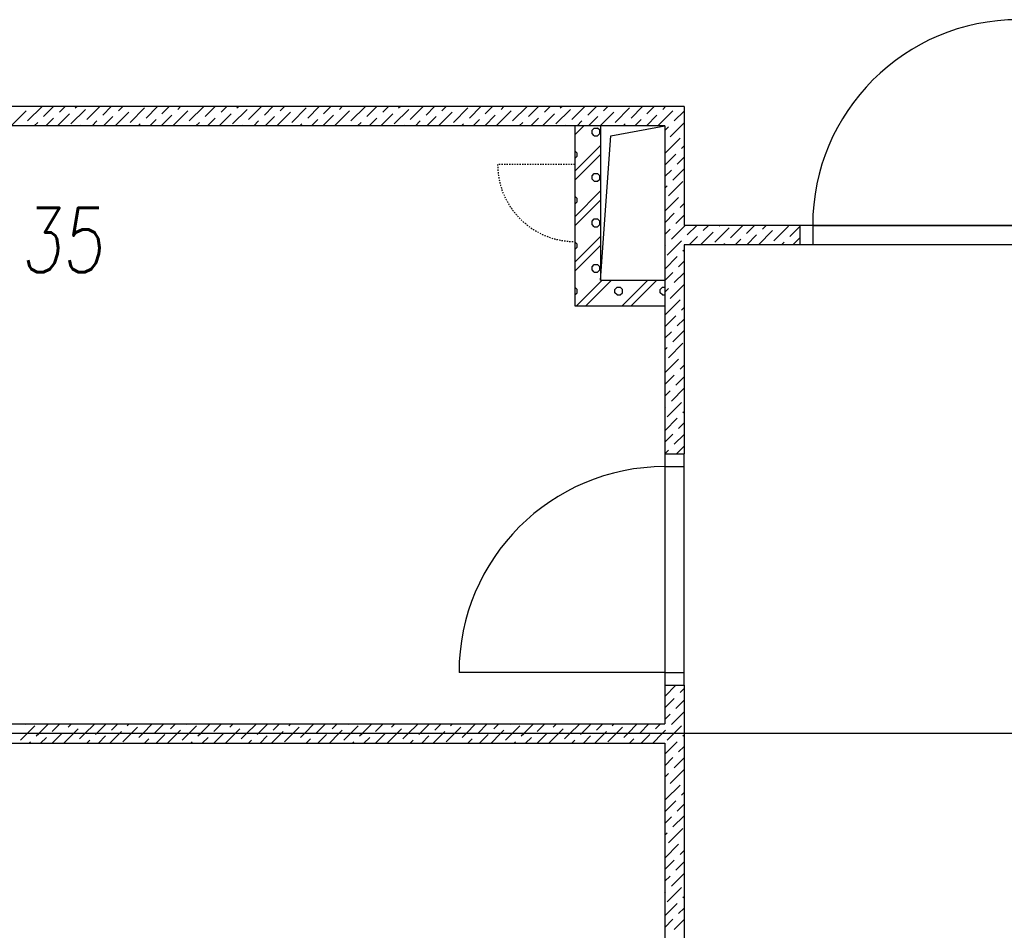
# Model space of a CAD drawing. Header units: millimetres. Extents: x 373037 to 682063, y 76092 to 274210.
# Tile 182 of 256: x 657606 to 661434, y 265467 to 269007. Entities that reach past the tile are written whole.
import ezdxf

# ---------------------------------------------------------------- set-up
doc = ezdxf.new("R2010")
doc.units = ezdxf.units.MM
doc.header["$LTSCALE"] = 100
doc.linetypes.add('ČERCHOVANÁ', pattern=[25.4, 12.7, -6.35, 0, -6.35])
doc.linetypes.add('ČÁRKOVANÁ01-01', pattern=[2, 1, -1])
doc.layers.add('PUDORYS', color=253, linetype='CONTINUOUS')
doc.styles.add('CS-ROMANS', font='romans.shx', dxfattribs={"width": 0.75, "oblique": 5})

msp = doc.modelspace()

# ---------------------------------------------------------------- linework, layer by layer
at = {"layer": 'PUDORYS', "color": 252, "true_color": 0x939598}
for p, q in [((660189.1, 268669.7), (655276.6, 268669.7)), ((660189.1, 268669.7), (660189.1, 268207.2)), ((660114.1, 268594.7), (655276.6, 268594.7)), ((659764.1, 268594.7), (659764.1, 267894.7)), ((659864.1, 268594.7), (659864.1, 267994.7)), ((659904.2, 268555.1), (660114.1, 268594.7)), ((660114.1, 268594.7), (660114.1, 267319.7)), ((659864.1, 267994.7), (659904.2, 268555.1)), ((661989.1, 268207.2), (660389.1, 268207.2)), ((660639.1, 268207.2), (660639.1, 268132.2)), ((660689.1, 268207.2), (661489.1, 268207.2)), ((660689.1, 268207.2), (660689.1, 268132.2)), ((660189.1, 268132.2), (660189.1, 267319.7)), ((661989.1, 268132.2), (660189.1, 268132.2)), ((661489.1, 268132.2), (660689.1, 268132.2)), ((659864.1, 267994.7), (660114.1, 267994.7)), ((659764.1, 267894.7), (660114.1, 267894.7)), ((660114.1, 267319.7), (660114.1, 266419.7)), ((660114.1, 267319.7), (660189.1, 267319.7)), ((660189.1, 266419.7), (660189.1, 267319.7)), ((660114.1, 267269.7), (660189.1, 267269.7)), ((660114.1, 266469.7), (659314.1, 266469.7)), ((660114.1, 266469.7), (660189.1, 266469.7)), ((660114.1, 266419.7), (660189.1, 266419.7)), ((660114.1, 266419.7), (660114.1, 266269.7)), ((660189.1, 266419.7), (660189.1, 256444.7)), ((655976.6, 266269.7), (660114.1, 266269.7)), ((655976.6, 266194.7), (660114.1, 266194.7)), ((660114.1, 266194.7), (660114.1, 261469.7))]:
    msp.add_line(p, q, dxfattribs=at)
at = {"layer": 'PUDORYS', "color": 252, "linetype": 'Continuous', "ltscale": 5, "true_color": 0x939598}
for p, q in [((657574.9, 268596.8), (657631, 268653)), ((657636.6, 268613.7), (657692.6, 268669.7)), ((657698.4, 268630.5), (657737.5, 268669.7)), ((657752.3, 268594.7), (657799.4, 268641.7)), ((657760.1, 268647.3), (657782.4, 268669.7)), ((657805, 268602.4), (657861.1, 268658.6)), ((657821.8, 268664.2), (657827.3, 268669.7)), ((657866.7, 268619.3), (657917.1, 268669.7)), ((657928.5, 268636.1), (657962, 268669.7)), ((657976.8, 268594.7), (658029.5, 268647.3)), ((657990.2, 268653), (658006.9, 268669.7)), ((658035.1, 268608.1), (658091.2, 268664.2)), ((658096.9, 268624.9), (658141.6, 268669.7)), ((658158.6, 268641.7), (658186.5, 268669.7)), ((658203.5, 268596.8), (658259.6, 268653)), ((658220.3, 268658.6), (658231.4, 268669.7)), ((658265.2, 268613.7), (658321.2, 268669.7)), ((658327, 268630.5), (658366.1, 268669.7)), ((658380.9, 268594.7), (658428, 268641.7)), ((658388.7, 268647.3), (658411, 268669.7)), ((658433.6, 268602.4), (658489.7, 268658.6)), ((658450.5, 268664.2), (658455.9, 268669.7)), ((658495.4, 268619.3), (658545.7, 268669.7)), ((658557.1, 268636.1), (658590.6, 268669.7)), ((658605.4, 268594.7), (658658.1, 268647.3)), ((658618.8, 268653), (658635.5, 268669.7)), ((658663.7, 268608.1), (658719.9, 268664.2)), ((658725.5, 268624.9), (658770.2, 268669.7)), ((658787.2, 268641.7), (658815.1, 268669.7)), ((658832.1, 268596.8), (658888.2, 268653)), ((658849, 268658.6), (658860, 268669.7)), ((658893.9, 268613.7), (658949.8, 268669.7)), ((658955.6, 268630.5), (658994.7, 268669.7)), ((659009.5, 268594.7), (659056.6, 268641.7)), ((659017.3, 268647.3), (659039.6, 268669.7)), ((659062.2, 268602.4), (659118.4, 268658.6)), ((659079.1, 268664.2), (659084.5, 268669.7)), ((659124, 268619.3), (659174.3, 268669.7)), ((659185.7, 268636.1), (659219.2, 268669.7)), ((659234, 268594.7), (659286.7, 268647.3)), ((659247.5, 268653), (659264.1, 268669.7)), ((659292.4, 268608.1), (659348.5, 268664.2)), ((659354.1, 268624.9), (659398.9, 268669.7)), ((659415.8, 268641.7), (659443.8, 268669.7)), ((659460.7, 268596.8), (659516.9, 268653)), ((659477.6, 268658.6), (659488.7, 268669.7)), ((659522.5, 268613.7), (659578.5, 268669.7)), ((659584.2, 268630.5), (659623.4, 268669.7)), ((659638.2, 268594.7), (659685.2, 268641.7)), ((659645.9, 268647.3), (659668.3, 268669.7)), ((659690.9, 268602.4), (659747, 268658.6)), ((659707.7, 268664.2), (659713.2, 268669.7)), ((659752.6, 268619.3), (659803, 268669.7)), ((659814.3, 268636.1), (659847.9, 268669.7)), ((659862.7, 268594.7), (659915.4, 268647.3)), ((659876.1, 268653), (659892.8, 268669.7)), ((659921, 268608.1), (659977.1, 268664.2)), ((659982.7, 268624.9), (660027.5, 268669.7)), ((660044.4, 268641.7), (660072.4, 268669.7)), ((660089.3, 268596.8), (660145.5, 268653)), ((660106.2, 268658.6), (660117.3, 268669.7)), ((660151.1, 268613.7), (660189.1, 268651.7)), ((657662.5, 268594.7), (657675.9, 268608.1)), ((657707.4, 268594.7), (657737.6, 268624.9)), ((657887, 268594.7), (657906, 268613.7)), ((657931.9, 268594.7), (657967.8, 268630.5)), ((658066.6, 268594.7), (658074.4, 268602.4)), ((658111.5, 268594.7), (658136.1, 268619.3)), ((658156.4, 268594.7), (658197.9, 268636.1)), ((658291.1, 268594.7), (658304.5, 268608.1)), ((658336, 268594.7), (658366.3, 268624.9)), ((658515.6, 268594.7), (658534.6, 268613.7)), ((658560.5, 268594.7), (658596.4, 268630.5)), ((658695.2, 268594.7), (658703, 268602.4)), ((658740.1, 268594.7), (658764.8, 268619.3)), ((658785, 268594.7), (658826.5, 268636.1)), ((658919.7, 268594.7), (658933.1, 268608.1)), ((658964.6, 268594.7), (658994.9, 268624.9)), ((659144.2, 268594.7), (659163.3, 268613.7)), ((659189.1, 268594.7), (659225, 268630.5)), ((659323.9, 268594.7), (659331.6, 268602.4)), ((659368.8, 268594.7), (659393.4, 268619.3)), ((659413.7, 268594.7), (659455.1, 268636.1)), ((659548.4, 268594.7), (659561.8, 268608.1)), ((659593.3, 268594.7), (659623.5, 268624.9)), ((659772.9, 268594.7), (659791.9, 268613.7)), ((659817.8, 268594.7), (659853.6, 268630.5)), ((659952.5, 268594.7), (659960.3, 268602.4)), ((659997.4, 268594.7), (660022, 268619.3)), ((660042.3, 268594.7), (660083.7, 268636.1)), ((660134.3, 268551.9), (660189.1, 268606.8)), ((657842.1, 268594.7), (657844.3, 268596.8)), ((658470.7, 268594.7), (658472.9, 268596.8)), ((659099.3, 268594.7), (659101.5, 268596.8)), ((659728, 268594.7), (659730.1, 268596.8)), ((660114.1, 268576.7), (660128.6, 268591.2)), ((660117.4, 268490.2), (660173.5, 268546.3)), ((660179.2, 268507), (660189.1, 268517)), ((660114.1, 268442), (660156.7, 268484.6)), ((660162.3, 268445.3), (660189.1, 268472.1)), ((660114.1, 268397.1), (660139.9, 268422.8)), ((660145.5, 268383.5), (660189.1, 268427.2)), ((660128.6, 268321.8), (660184.8, 268377.9)), ((660114.1, 268352.2), (660123, 268361.1)), ((660114.1, 268262.4), (660167.9, 268316.2)), ((660173.5, 268276.9), (660189.1, 268292.5)), ((660114.1, 268217.5), (660151.1, 268254.5)), ((660156.7, 268215.2), (660189.1, 268247.6)), ((660114.1, 268172.6), (660134.3, 268192.7)), ((660139.9, 268153.4), (660193.6, 268207.2)), ((660201.6, 268170.3), (660238.5, 268207.2)), ((660253.3, 268132.2), (660302.6, 268181.5)), ((660263.3, 268187.1), (660283.4, 268207.2)), ((660308.2, 268142.2), (660364.4, 268198.3)), ((660325.1, 268203.9), (660328.3, 268207.2)), ((660370, 268159), (660418.1, 268207.2)), ((660431.7, 268175.9), (660463, 268207.2)), ((660477.8, 268132.2), (660532.7, 268187.1)), ((660493.5, 268192.7), (660507.9, 268207.2)), ((660538.4, 268147.8), (660594.5, 268203.9)), ((660600.1, 268164.7), (660639.1, 268203.7)), ((660123, 268091.7), (660179.2, 268147.8)), ((660208.4, 268132.2), (660240.9, 268164.7)), ((660388, 268132.2), (660409.3, 268153.4)), ((660432.9, 268132.2), (660471, 268170.3)), ((660567.6, 268132.2), (660577.7, 268142.2)), ((660612.5, 268132.2), (660639.1, 268158.8)), ((660114.1, 268127.7), (660117.4, 268131)), ((660184.8, 268108.5), (660189.1, 268112.9)), ((660343.1, 268132.2), (660347.5, 268136.6)), ((660114.1, 268037.9), (660162.3, 268086.1)), ((660167.9, 268046.8), (660189.1, 268068)), ((660114.1, 267993), (660145.5, 268024.3)), ((660151.1, 267985.1), (660189.1, 268023.1)), ((660114.1, 267948.1), (660128.6, 267962.6)), ((660134.3, 267923.3), (660189.1, 267978.2)), ((660117.4, 267861.6), (660173.5, 267917.7)), ((660179.2, 267878.4), (660189.1, 267888.4)), ((660114.1, 267813.4), (660156.7, 267856)), ((660162.3, 267816.7), (660189.1, 267843.5)), ((660145.5, 267754.9), (660189.1, 267798.6)), ((660114.1, 267768.5), (660139.9, 267794.2)), ((660114.1, 267723.6), (660123, 267732.5)), ((660128.6, 267693.2), (660184.8, 267749.3)), ((660114.1, 267633.8), (660167.9, 267687.6)), ((660173.5, 267648.3), (660189.1, 267663.9)), ((660114.1, 267588.9), (660151.1, 267625.8)), ((660156.7, 267586.6), (660189.1, 267619)), ((660139.9, 267524.8), (660189.1, 267574.1)), ((660114.1, 267544), (660134.3, 267564.1)), ((660114.1, 267499.1), (660117.4, 267502.4)), ((660123, 267463.1), (660179.2, 267519.2)), ((660114.1, 267409.3), (660162.3, 267457.5)), ((660184.8, 267479.9), (660189.1, 267484.3)), ((660167.9, 267418.2), (660189.1, 267439.4)), ((660114.1, 267364.4), (660145.5, 267395.7)), ((660151.1, 267356.4), (660189.1, 267394.5)), ((660159.2, 267319.7), (660189.1, 267349.6)), ((660114.3, 267319.7), (660128.6, 267334)), ((660114.1, 266376.6), (660157.2, 266419.7)), ((660173.5, 266391.1), (660189.1, 266406.7)), ((660114.1, 266331.7), (660151.1, 266368.6)), ((660156.7, 266329.3), (660189.1, 266361.8)), ((660114.1, 266286.8), (660134.3, 266306.9)), ((660139.9, 266267.6), (660189.1, 266316.9)), ((657625.4, 266267.6), (657627.5, 266269.7)), ((657679.8, 266232.2), (657717.3, 266269.7)), ((657732, 266239.5), (657762.2, 266269.7)), ((657793.8, 266256.4), (657807.1, 266269.7)), ((657859.4, 266232.2), (657894.8, 266267.6)), ((657904.3, 266232.2), (657941.8, 266269.7)), ((657962.2, 266245.1), (657986.7, 266269.7)), ((658023.9, 266262), (658031.6, 266269.7)), ((658083.9, 266232.2), (658121.4, 266269.7)), ((658130.5, 266233.9), (658166.3, 266269.7)), ((658192.3, 266250.7), (658211.2, 266269.7)), ((658254, 266267.6), (658256.1, 266269.7)), ((658308.4, 266232.2), (658345.9, 266269.7)), ((658360.7, 266239.5), (658390.8, 266269.7)), ((658422.4, 266256.4), (658435.7, 266269.7)), ((658488, 266232.2), (658523.4, 266267.6)), ((658532.9, 266232.2), (658570.4, 266269.7)), ((658590.8, 266245.1), (658615.3, 266269.7)), ((658652.5, 266262), (658660.2, 266269.7)), ((658712.5, 266232.2), (658750, 266269.7)), ((658759.1, 266233.9), (658794.9, 266269.7)), ((658820.9, 266250.7), (658839.8, 266269.7)), ((658882.6, 266267.6), (658884.7, 266269.7)), ((658937, 266232.2), (658974.5, 266269.7)), ((658989.3, 266239.5), (659019.4, 266269.7)), ((659051, 266256.4), (659064.3, 266269.7)), ((659116.6, 266232.2), (659152, 266267.6)), ((659161.5, 266232.2), (659199, 266269.7)), ((659219.4, 266245.1), (659243.9, 266269.7)), ((659281.1, 266262), (659288.8, 266269.7)), ((659341.1, 266232.2), (659378.6, 266269.7)), ((659387.8, 266233.9), (659423.5, 266269.7)), ((659449.5, 266250.7), (659468.4, 266269.7)), ((659511.2, 266267.6), (659513.3, 266269.7)), ((659565.6, 266232.2), (659603.1, 266269.7)), ((659617.9, 266239.5), (659648, 266269.7)), ((659679.6, 266256.4), (659692.9, 266269.7)), ((659745.2, 266232.2), (659780.7, 266267.6)), ((659790.1, 266232.2), (659827.6, 266269.7)), ((659848, 266245.1), (659872.5, 266269.7)), ((659909.7, 266262), (659917.4, 266269.7)), ((659969.7, 266232.2), (660007.2, 266269.7)), ((660016.4, 266233.9), (660052.1, 266269.7)), ((660078.1, 266250.7), (660097, 266269.7)), ((657608.6, 266205.8), (657634.9, 266232.2)), ((657634.9, 266232.2), (657664.7, 266262)), ((657670.3, 266222.7), (657679.8, 266232.2)), ((657732.1, 266194.7), (657769.6, 266232.2)), ((657769.6, 266232.2), (657771.3, 266233.9)), ((657777, 266194.7), (657814.5, 266232.2)), ((657814.5, 266232.2), (657833.1, 266250.7)), ((657838.7, 266211.4), (657859.4, 266232.2)), ((657900.4, 266228.3), (657904.3, 266232.2)), ((657956.6, 266194.7), (657994.1, 266232.2)), ((657994.1, 266232.2), (658001.4, 266239.5)), ((658007.1, 266200.2), (658039, 266232.2)), ((658039, 266232.2), (658063.2, 266256.4)), ((658068.8, 266217.1), (658083.9, 266232.2)), ((658136.2, 266194.7), (658169.8, 266228.3)), ((658181.1, 266194.7), (658218.6, 266232.2)), ((658218.6, 266232.2), (658231.6, 266245.1)), ((658237.2, 266205.8), (658263.5, 266232.2)), ((658263.5, 266232.2), (658293.3, 266262)), ((658298.9, 266222.7), (658308.4, 266232.2)), ((658360.7, 266194.7), (658398.2, 266232.2)), ((658398.2, 266232.2), (658399.9, 266233.9)), ((658405.6, 266194.7), (658443.1, 266232.2)), ((658443.1, 266232.2), (658461.7, 266250.7)), ((658467.3, 266211.4), (658488, 266232.2)), ((658529, 266228.3), (658532.9, 266232.2)), ((658585.2, 266194.7), (658622.7, 266232.2)), ((658622.7, 266232.2), (658630.1, 266239.5)), ((658635.7, 266200.2), (658667.6, 266232.2)), ((658667.6, 266232.2), (658691.8, 266256.4)), ((658697.4, 266217.1), (658712.5, 266232.2)), ((658764.8, 266194.7), (658798.4, 266228.3)), ((658809.7, 266194.7), (658847.2, 266232.2)), ((658847.2, 266232.2), (658860.2, 266245.1)), ((658865.8, 266205.8), (658892.1, 266232.2)), ((658892.1, 266232.2), (658921.9, 266262)), ((658927.5, 266222.7), (658937, 266232.2)), ((658989.3, 266194.7), (659026.8, 266232.2)), ((659026.8, 266232.2), (659028.6, 266233.9)), ((659034.2, 266194.7), (659071.7, 266232.2)), ((659071.7, 266232.2), (659090.3, 266250.7)), ((659095.9, 266211.4), (659116.6, 266232.2)), ((659157.6, 266228.3), (659161.5, 266232.2)), ((659213.8, 266194.7), (659251.3, 266232.2)), ((659251.3, 266232.2), (659258.7, 266239.5)), ((659264.3, 266200.2), (659296.2, 266232.2)), ((659296.2, 266232.2), (659320.4, 266256.4)), ((659326, 266217.1), (659341.1, 266232.2)), ((659393.4, 266194.7), (659427.1, 266228.3)), ((659438.3, 266194.7), (659475.8, 266232.2)), ((659475.8, 266232.2), (659488.8, 266245.1)), ((659494.4, 266205.8), (659520.7, 266232.2)), ((659520.7, 266232.2), (659550.5, 266262)), ((659556.1, 266222.7), (659565.6, 266232.2)), ((659617.9, 266194.7), (659655.4, 266232.2)), ((659655.4, 266232.2), (659657.2, 266233.9)), ((659662.8, 266194.7), (659700.3, 266232.2)), ((659700.3, 266232.2), (659718.9, 266250.7)), ((659724.5, 266211.4), (659745.2, 266232.2)), ((659786.3, 266228.3), (659790.1, 266232.2)), ((659842.4, 266194.7), (659879.9, 266232.2)), ((659879.9, 266232.2), (659887.3, 266239.5)), ((659892.9, 266200.2), (659924.8, 266232.2)), ((659924.8, 266232.2), (659949, 266256.4)), ((659954.6, 266217.1), (659969.7, 266232.2)), ((660022, 266194.7), (660055.7, 266228.3)), ((660066.9, 266194.7), (660104.4, 266232.2)), ((660104.4, 266232.2), (660117.4, 266245.1)), ((660123, 266205.8), (660149.3, 266232.2)), ((660149.3, 266232.2), (660179.2, 266262)), ((660184.8, 266222.7), (660189.1, 266227)), ((657642.3, 266194.7), (657647.8, 266200.2)), ((657687.2, 266194.7), (657709.6, 266217.1)), ((657866.8, 266194.7), (657878, 266205.8)), ((657911.7, 266194.7), (657939.7, 266222.7)), ((658091.3, 266194.7), (658108.1, 266211.4)), ((658270.9, 266194.7), (658276.5, 266200.2)), ((658315.8, 266194.7), (658338.2, 266217.1)), ((658495.4, 266194.7), (658506.6, 266205.8)), ((658540.3, 266194.7), (658568.3, 266222.7)), ((658719.9, 266194.7), (658736.7, 266211.4)), ((658899.5, 266194.7), (658905.1, 266200.2)), ((658944.4, 266194.7), (658966.8, 266217.1)), ((659124, 266194.7), (659135.2, 266205.8)), ((659168.9, 266194.7), (659196.9, 266222.7)), ((659348.5, 266194.7), (659365.3, 266211.4)), ((659528.1, 266194.7), (659533.7, 266200.2)), ((659573, 266194.7), (659595.4, 266217.1)), ((659752.6, 266194.7), (659763.8, 266205.8)), ((659797.5, 266194.7), (659825.6, 266222.7)), ((659977.1, 266194.7), (659993.9, 266211.4)), ((660114.1, 266152), (660162.3, 266200.2)), ((660167.9, 266160.9), (660189.1, 266182.1)), ((660114.1, 266107.1), (660145.5, 266138.5)), ((660151.1, 266099.2), (660189.1, 266137.2)), ((660114.1, 266062.2), (660128.6, 266076.7)), ((660134.3, 266037.5), (660189.1, 266092.3)), ((660117.4, 265975.7), (660173.5, 266031.8)), ((660179.2, 265992.6), (660189.1, 266002.5)), ((660114.1, 265927.5), (660156.7, 265970.1)), ((660162.3, 265930.8), (660189.1, 265957.6)), ((660114.1, 265882.6), (660139.9, 265908.4)), ((660145.5, 265869.1), (660189.1, 265912.7)), ((660114.1, 265837.7), (660123, 265846.6)), ((660128.6, 265807.3), (660184.8, 265863.5)), ((660114.1, 265747.9), (660167.9, 265801.7)), ((660173.5, 265762.4), (660189.1, 265778)), ((660114.1, 265703), (660151.1, 265740)), ((660156.7, 265700.7), (660189.1, 265733.1)), ((660114.1, 265658.1), (660134.3, 265678.2)), ((660139.9, 265639), (660189.1, 265688.2)), ((660114.1, 265613.2), (660117.4, 265616.5)), ((660123, 265577.2), (660179.2, 265633.3)), ((660184.8, 265594.1), (660189.1, 265598.4)), ((660114.1, 265523.4), (660162.3, 265571.6)), ((660167.9, 265532.3), (660189.1, 265553.5)), ((660114.1, 265478.5), (660145.5, 265509.9)), ((660151.1, 265470.6), (660189.1, 265508.6))]:
    msp.add_line(p, q, dxfattribs=at)
at = {"layer": 'PUDORYS', "color": 252, "linetype": 'Continuous', "ltscale": 300, "true_color": 0x939598}
for p, q in [((659764.1, 268559.5), (659799.3, 268594.7)), ((659831.1, 268577.1), (659840, 268585.9)), ((659831.1, 268564.6), (659831.1, 268577.1)), ((659840, 268555.7), (659831.1, 268564.6)), ((659840, 268585.9), (659852.5, 268585.9)), ((659861.3, 268577.1), (659852.5, 268585.9)), ((659852.5, 268555.7), (659861.3, 268564.6)), ((659861.3, 268564.6), (659861.3, 268577.1)), ((659840, 268555.7), (659852.5, 268555.7)), ((659764.1, 268418), (659864.1, 268518)), ((659772.9, 268488.7), (659764.1, 268497.5)), ((659772.9, 268476.2), (659772.9, 268488.7)), ((659764.1, 268382.7), (659864.1, 268482.7)), ((659764.1, 268467.4), (659772.9, 268476.2)), ((659831.1, 268400.3), (659840, 268409.1)), ((659831.1, 268387.8), (659831.1, 268400.3)), ((659840, 268379), (659831.1, 268387.8)), ((659840, 268409.1), (659852.5, 268409.1)), ((659840, 268379), (659852.5, 268379)), ((659861.3, 268400.3), (659852.5, 268409.1)), ((659852.5, 268379), (659861.3, 268387.8)), ((659861.3, 268387.8), (659861.3, 268400.3)), ((659764.1, 268241.3), (659864.1, 268341.3)), ((659772.9, 268311.9), (659764.1, 268320.7)), ((659764.1, 268205.9), (659864.1, 268305.9)), ((659764.1, 268290.6), (659772.9, 268299.4)), ((659772.9, 268299.4), (659772.9, 268311.9)), ((659831.1, 268223.5), (659840, 268232.4)), ((659831.1, 268211), (659831.1, 268223.5)), ((659840, 268232.4), (659852.5, 268232.4)), ((659861.3, 268223.5), (659852.5, 268232.4)), ((659861.3, 268211), (659861.3, 268223.5)), ((659840, 268202.2), (659831.1, 268211)), ((659840, 268202.2), (659852.5, 268202.2)), ((659852.5, 268202.2), (659861.3, 268211)), ((659764.1, 268064.5), (659864.1, 268164.5)), ((659772.9, 268135.1), (659764.1, 268143.9)), ((659764.1, 268029.1), (659864.1, 268129.1)), ((659764.1, 268113.9), (659772.9, 268122.6)), ((659772.9, 268122.6), (659772.9, 268135.1)), ((659831.1, 268046.7), (659840, 268055.6)), ((659831.1, 268034.2), (659831.1, 268046.7)), ((659840, 268025.4), (659831.1, 268034.2)), ((659840, 268055.6), (659852.5, 268055.6)), ((659861.3, 268046.7), (659852.5, 268055.6)), ((659852.5, 268025.4), (659861.3, 268034.2)), ((659861.3, 268034.2), (659861.3, 268046.7)), ((659771.1, 267894.7), (659871.1, 267994.7)), ((659806.4, 267894.7), (659906.4, 267994.7)), ((659840, 268025.4), (659852.5, 268025.4)), ((659947.9, 267894.7), (660047.9, 267994.7)), ((659983.2, 267894.7), (660083.2, 267994.7)), ((659772.9, 267958.4), (659764.1, 267967.1)), ((659772.9, 267945.9), (659772.9, 267958.4)), ((659919.5, 267958.4), (659928.3, 267967.2)), ((659919.5, 267945.9), (659919.5, 267958.4)), ((659928.3, 267967.2), (659940.8, 267967.2)), ((659949.7, 267958.4), (659940.8, 267967.2)), ((659949.7, 267945.9), (659949.7, 267958.4)), ((660096.3, 267958.4), (660105.1, 267967.2)), ((660096.3, 267945.9), (660096.3, 267958.4)), ((660105.1, 267967.2), (660114.1, 267967.2)), ((659764.1, 267937.1), (659772.9, 267945.9)), ((659928.3, 267937), (659919.5, 267945.9)), ((659928.3, 267937), (659940.8, 267937)), ((659940.8, 267937), (659949.7, 267945.9)), ((660105.1, 267937), (660096.3, 267945.9)), ((660105.1, 267937), (660114.1, 267937))]:
    msp.add_line(p, q, dxfattribs=at)
at = {"layer": 'PUDORYS', "color": 252, "linetype": 'ČÁRKOVANÁ01-01', "ltscale": 0.05, "true_color": 0x939598}
msp.add_line((659764.1, 268444.7), (659464.1, 268444.7), dxfattribs=at)
at = {"layer": 'PUDORYS', "color": 252, "ltscale": 5, "true_color": 0x939598}
msp.add_line((660389.1, 268207.2), (660189.1, 268207.2), dxfattribs=at)
at = {"layer": 'PUDORYS', "color": 252, "linetype": 'ČERCHOVANÁ', "ltscale": 25, "true_color": 0x939598}
msp.add_line((682063.2, 266232.2), (654424.2, 266232.2), dxfattribs=at)
msp.add_line((682063.2, 266232.2), (654424.2, 266232.2), dxfattribs=at)
at = {"layer": 'PUDORYS', "color": 252, "true_color": 0x939598}
for centre in [(661489.1, 268207.2), (660114.1, 266469.7)]:
    msp.add_arc(centre, 800, 90, 180, dxfattribs=at)
at = {"layer": 'PUDORYS', "color": 252, "linetype": 'ČÁRKOVANÁ01-01', "ltscale": 0.05, "true_color": 0x939598}
msp.add_arc((659764.1, 268444.7), 300, 180, 270, dxfattribs=at)

# ---------------------------------------------------------------- texts
at = {"layer": 'PUDORYS', "color": 252, "ltscale": 15, "true_color": 0x939598, "style": 'CS-ROMANS', "oblique": 5, "width": 0.75}
msp.add_text('35', height=250, dxfattribs=at).set_placement((657610, 268025.2))

doc.saveas('drawing.dxf')
